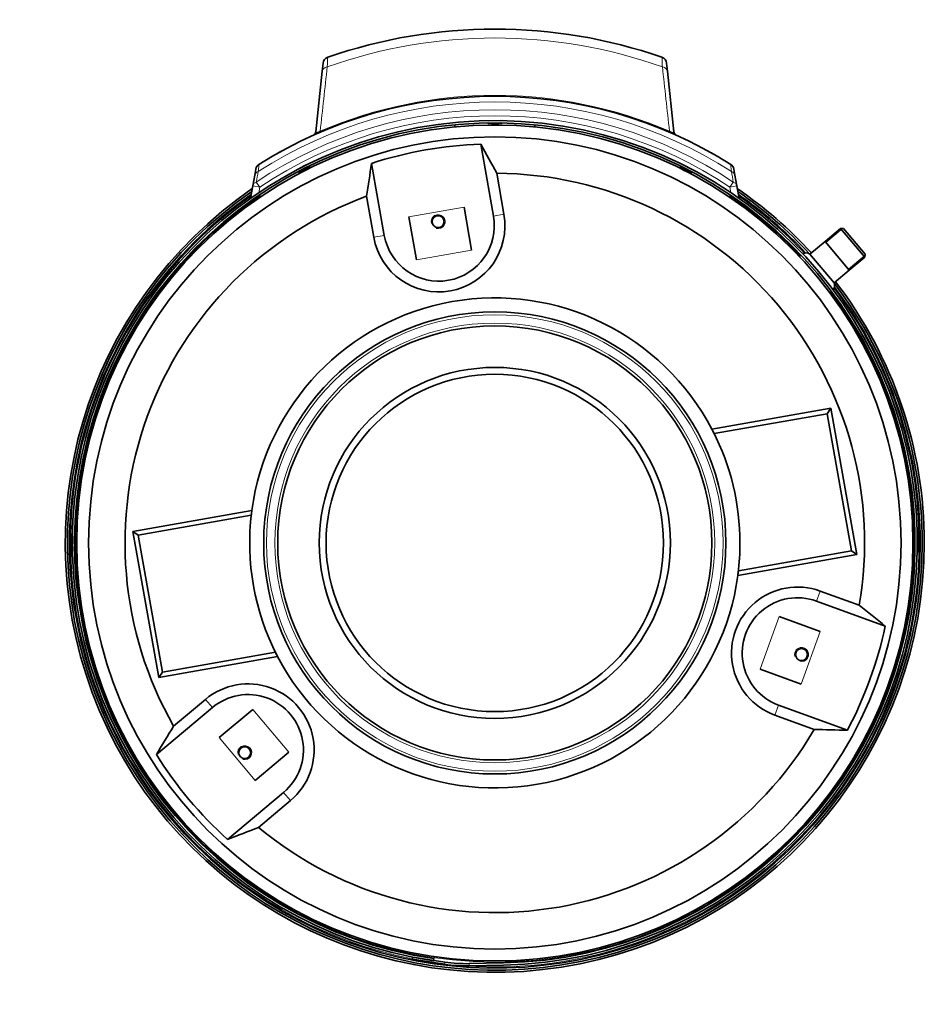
# Model space of a CAD drawing. Header units: millimetres. Extents: x -1322 to 2906, y -1845 to 3109.
# Tile 6 of 7: x -154 to 491, y 2405 to 3109. Entities that reach past the tile are written whole.
import ezdxf

# ---------------------------------------------------------------- set-up
doc = ezdxf.new("R2010")
doc.units = ezdxf.units.MM
for name, color, linetype in [('300025628-001', 7, 'Continuous'), ('300026937_PLASTR', 7, 'Continuous'), ('300028818-001', 7, 'Continuous'), ('7622280', 7, 'Continuous'), ('7627262', 7, 'Continuous'), ('7627729', 7, 'Continuous'), ('7682704', 7, 'Continuous'), ('97347382_PLASTRO', 7, 'Continuous'), ('97758856_ECROU_R', 7, 'Continuous'), ('EEP06411_TUBE_CO', 7, 'Continuous'), ('EEP06530_ECROU_N', 7, 'Continuous'), ('FactualArea', 7, 'Continuous')]:
    doc.layers.add(name, color=color, linetype=linetype)

# ---------------------------------------------------------------- blocks, each defined once
blk = doc.blocks.new('SE3')
at = {"layer": '300025628-001', "color": 7, "linetype": 'Continuous', "lineweight": 18}
for p, q in [((123.4, 2967.82), (162.79, 2974.76)), ((128.82, 2937.05), (168.21, 2944)), ((387.78, 2682.33), (374.1, 2644.74)), ((417.14, 2671.65), (403.46, 2634.06)), ((37.71, 2585.43), (11.99, 2616.07)), ((13.77, 2565.35), (-11.94, 2595.99))]:
    blk.add_line(p, q, dxfattribs=at)
at = {"layer": '300025628-001', "color": 2, "linetype": 'Continuous', "lineweight": 35}
for p, q in [((162.79, 2974.76), (168.21, 2944)), ((123.4, 2967.82), (128.82, 2937.05)), ((417.14, 2671.65), (387.78, 2682.33)), ((403.46, 2634.06), (374.1, 2644.74)), ((-11.94, 2595.99), (11.99, 2616.07)), ((13.77, 2565.35), (37.71, 2585.43))]:
    blk.add_line(p, q, dxfattribs=at)
for centre in [(144.31, 2964.4), (403.72, 2655.25), (6.28, 2585.17)]:
    blk.add_circle(centre, 4.25, dxfattribs=at)
at = {"layer": '300025628-001', "color": 7, "linetype": 'Continuous', "lineweight": 15}
for centre in [(144.31, 2964.4), (403.72, 2655.25), (6.28, 2585.17)]:
    blk.add_arc(centre, 5, 255, 195, dxfattribs=at)
at = {"layer": '300026937_PLASTR', "color": 2, "linetype": 'Continuous', "lineweight": 35}
for radius in [125.35, 120.44]:
    blk.add_circle((184.77, 2734.94), radius, dxfattribs=at)
at = {"layer": '300028818-001', "color": 2, "linetype": 'Continuous', "lineweight": 35}
for p, q in [((156.27, 3035.56), (156.27, 3035.19)), ((156.27, 3033.58), (156.27, 3032.06)), ((213.27, 3035.19), (213.27, 3035.56)), ((213.27, 3032.06), (213.27, 3033.58))]:
    blk.add_line(p, q, dxfattribs=at)
at = {"layer": '7622280', "color": 2, "linetype": 'Continuous', "lineweight": 35}
for p, q in [((174.7, 3019.76), (183.77, 2968.31)), ((105.89, 2954.58), (96.82, 3006.03)), ((186.13, 2998.93), (191.3, 2969.64)), ((98.36, 2953.25), (93.2, 2982.55)), ((339.8, 2816.12), (424.74, 2831.09)), ((341.38, 2813.02), (422.05, 2827.24)), ((422.05, 2827.24), (424.74, 2831.09)), ((422.05, 2827.24), (439.31, 2729.35)), ((424.74, 2831.09), (443.16, 2726.65)), ((-73.62, 2743.22), (11.32, 2758.2)), ((-69.77, 2740.52), (10.89, 2754.74)), ((-69.77, 2740.52), (-73.62, 2743.22)), ((-55.2, 2638.78), (-73.62, 2743.22)), ((-52.51, 2642.63), (-69.77, 2740.52)), ((439.31, 2729.35), (358.64, 2715.13)), ((439.31, 2729.35), (443.16, 2726.65)), ((443.16, 2726.65), (358.22, 2711.68)), ((444.99, 2690.44), (417.04, 2700.61)), ((463.52, 2675.56), (414.42, 2693.43)), ((29.74, 2653.76), (-55.2, 2638.78)), ((28.15, 2656.85), (-52.51, 2642.63)), ((-52.51, 2642.63), (-55.2, 2638.78)), ((-21.75, 2623.24), (-44.54, 2604.12)), ((-16.84, 2617.38), (-56.86, 2583.8)), ((387.37, 2619.12), (436.47, 2601.25)), ((384.76, 2611.93), (412.72, 2601.76)), ((-6.03, 2523.22), (34, 2556.81)), ((16.12, 2531.83), (38.91, 2550.95))]:
    blk.add_line(p, q, dxfattribs=at)
at = {"layer": '7622280', "color": 7, "linetype": 'Continuous', "lineweight": 18}
for p, q in [((183.77, 2968.31), (191.3, 2969.64)), ((105.89, 2954.58), (98.36, 2953.25)), ((414.42, 2693.43), (417.04, 2700.61)), ((-16.84, 2617.38), (-21.75, 2623.24)), ((387.37, 2619.12), (384.76, 2611.93)), ((34, 2556.81), (38.91, 2550.95))]:
    blk.add_line(p, q, dxfattribs=at)
at = {"layer": '7622280', "color": 2, "linetype": 'Continuous', "lineweight": 35}
for centre, radius in [((184.78, 2734.92), 298.5), ((184.77, 2734.94), 290)]:
    blk.add_circle(centre, radius, dxfattribs=at)
for centre, radius, start, end in [((184.77, 2734.94), 285, 92.02515, 107.97485), ((-3190.6, 1158.63), 3845.65, 28.59019, 28.94415), ((3895.71, 2408.14), 3845.65, 171.05585, 171.40981), ((184.77, 2734.94), 264, 350.2956, 89.7044), ((184.77, 2734.94), 264, 110.2956, 209.7044), ((144.83, 2961.44), 47.18, 190, 10), ((144.83, 2961.44), 39.54, 190, 10), ((184.77, 2734.94), 175, 27.63786, 172.36214), ((184.77, 2734.94), 175, 26.49921, 27.63786), ((184.77, 2734.94), 175, 172.36214, 173.50079), ((184.77, 2734.94), 175, 352.36214, 353.50079), ((184.77, 2734.94), 175, 207.63786, 352.36214), ((400.9, 2656.27), 47.18, 70, 250), ((400.9, 2656.27), 39.54, 70, 250), ((-1953.72, -315.43), 3845.65, 51.05585, 51.40981), ((184.77, 2734.94), 285, 332.02515, 347.97485), ((184.77, 2734.94), 175, 206.49921, 207.63786), ((8.58, 2587.1), 47.18, 310, 130), ((8.58, 2587.1), 39.54, 310, 130), ((3237.58, 599.93), 3845.65, 148.59019, 148.94415), ((184.77, 2734.94), 264, 230.2956, 329.7044), ((507.33, 6446.24), 3845.65, 268.59019, 268.94415), ((184.77, 2734.94), 285, 212.02515, 227.97485), ((-1387.68, 6112.1), 3845.65, 291.05585, 291.40981)]:
    blk.add_arc(centre, radius, start, end, dxfattribs=at)
at = {"layer": '7627262', "color": 2, "linetype": 'Continuous', "lineweight": 35}
for p, q in [((61.52, 3071.78), (62.13, 3077.61)), ((307.43, 3077.61), (308.05, 3071.78)), ((56.97, 3028.56), (61.52, 3071.78)), ((308.05, 3071.78), (312.59, 3028.56)), ((12, 2989.92), (13.34, 2997.48)), ((13.34, 2997.48), (14.13, 3001.95)), ((355.43, 3001.95), (356.22, 2997.48)), ((356.22, 2997.48), (357.56, 2989.92)), ((10.44, 2981.05), (12, 2989.92)), ((357.56, 2989.92), (359.12, 2981.03))]:
    blk.add_line(p, q, dxfattribs=at)
at = {"layer": '7627262', "color": 7, "linetype": 'Continuous', "lineweight": 18}
for p, q in [((60.11, 3028.98), (60.36, 3028.4)), ((309.45, 3028.98), (309.2, 3028.4)), ((12, 2989.92), (16.93, 2989.05)), ((14.52, 2992.65), (16.93, 2989.05)), ((16.93, 2989.05), (16.22, 2985.05)), ((355.04, 2992.65), (352.63, 2989.05)), ((352.63, 2989.05), (357.56, 2989.92)), ((353.34, 2985.03), (352.63, 2989.05))]:
    blk.add_line(p, q, dxfattribs=at)
at = {"layer": '7627262', "color": 2, "linetype": 'Continuous', "lineweight": 35}
for centre, radius, start, end in [((184.78, 2737.92), 364, 70.86485, 109.13515), ((67.1, 3077.09), 5, 109.13515, 174), ((302.46, 3077.09), 5, 6, 70.86485), ((184.78, 2737.92), 316, 57.79883, 122.20117), ((53.99, 3028.88), 3, 294.20492, 354), ((315.57, 3028.88), 3, 186, 245.79508), ((184.78, 2737.92), 316, 60.25314, 61.16763), ((19.05, 3001.09), 5, 122.20117, 170), ((350.51, 3001.09), 5, 10, 57.79883), ((15.03, 2980.41), 3, 35.0891, 65.64455), ((354.53, 2980.41), 3, 114.64636, 144.9109)]:
    blk.add_arc(centre, radius, start, end, dxfattribs=at)
at = {"layer": '7627262', "color": 7, "linetype": 'Continuous', "lineweight": 18}
for centre, radius, start, end in [((184.78, 2737.92), 357.64, 70.46138, 109.53862), ((-44766.17, 7982.01), 45099.1, 353.694744, 353.753518), ((45135.71, 7982.01), 45099.07, 186.246482, 186.305256), ((184.78, 2737.92), 316.64, 66.81358, 113.18642), ((184.78, 2737.92), 311.98, 57.23064, 122.76936), ((184.78, 2737.92), 306.39, 56.24115, 123.75885), ((184.78, 2737.92), 302.06, 56.24115, 123.75885)]:
    blk.add_arc(centre, radius, start, end, dxfattribs=at)
for centre, major_axis, ratio, start_param, end_param in [((66.49, 3071.26), (4.97, -0.52), 0.755981, 1.917423, 3.141593), ((303.07, 3071.26), (-4.97, -0.52), 0.755981, 3.141593, 4.365763), ((18.26, 2996.61), (4.92, -0.87), 0.786025, 2.199471, 3.141593), ((351.3, 2996.61), (-4.92, -0.87), 0.786025, 3.141593, 4.083714), ((16.93, 2989.05), (4.92, -0.87), 0.781109, 2.213004, 3.141593), ((352.63, 2989.05), (-4.92, -0.87), 0.781109, 3.141593, 4.070182)]:
    blk.add_ellipse(centre, major_axis=major_axis, ratio=ratio, start_param=start_param, end_param=end_param, dxfattribs=at)
for points, knots in [([(65.46, 3081.81), (65.46, 3081.81), (65.46, 3081.66), (65.44, 3081.21), (65.43, 3081.03), (65.41, 3080.69), (65.41, 3080.57), (65.4, 3080.31), (65.39, 3080.17), (65.36, 3079.44), (65.33, 3078.72), (65.28, 3077.45), (65.26, 3077), (65.22, 3076.03), (65.19, 3075.51), (65.17, 3074.97)], [0, 0, 0, 0, 0.25, 0.25, 0.375, 0.375, 0.4375, 0.4375, 0.5, 0.5, 0.75, 0.75, 0.875, 0.875, 1, 1, 1, 1]), ([(304.39, 3074.97), (304.35, 3076.06), (304.3, 3077.02), (304.25, 3078.29), (304.23, 3078.69), (304.21, 3079.23), (304.2, 3079.4), (304.19, 3079.73), (304.18, 3079.89), (304.15, 3080.62), (304.13, 3081.06), (304.11, 3081.66), (304.1, 3081.81), (304.1, 3081.81)], [0, 0, 0, 0, 0.25, 0.25, 0.375, 0.375, 0.4375, 0.4375, 0.5, 0.5, 0.75, 0.75, 1, 1, 1, 1]), ([(56.97, 3028.56), (56.96, 3028.42), (56.98, 3028.29), (57.11, 3028.09), (57.23, 3028.02), (57.48, 3028), (57.54, 3028), (57.67, 3028), (57.74, 3028.01), (57.91, 3028.04), (57.99, 3028.06), (58.19, 3028.11), (58.3, 3028.15), (58.54, 3028.23), (58.67, 3028.28), (58.94, 3028.39), (59.08, 3028.46), (59.38, 3028.59), (59.52, 3028.67), (59.82, 3028.82), (59.97, 3028.9), (60.11, 3028.98)], [0, 0, 0, 0, 0.25, 0.25, 0.5, 0.5, 0.5625, 0.5625, 0.625, 0.625, 0.6875, 0.6875, 0.75, 0.75, 0.8125, 0.8125, 0.875, 0.875, 0.9375, 0.9375, 1, 1, 1, 1]), ([(309.45, 3028.98), (309.59, 3028.9), (309.74, 3028.82), (310.04, 3028.67), (310.19, 3028.59), (310.48, 3028.46), (310.62, 3028.39), (310.89, 3028.28), (311.02, 3028.23), (311.26, 3028.15), (311.37, 3028.11), (311.57, 3028.06), (311.66, 3028.04), (311.9, 3028), (312.03, 3027.99), (312.23, 3028.01), (312.31, 3028.04), (312.44, 3028.1), (312.49, 3028.15), (312.59, 3028.29), (312.6, 3028.42), (312.59, 3028.56)], [0, 0, 0, 0, 0.0625, 0.0625, 0.125, 0.125, 0.1875, 0.1875, 0.25, 0.25, 0.3125, 0.3125, 0.375, 0.375, 0.5, 0.5, 0.625, 0.625, 0.75, 0.75, 1, 1, 1, 1]), ([(16.39, 3005.32), (16.39, 3005.32), (16.38, 3005.2), (16.33, 3004.76), (16.3, 3004.42), (16.22, 3003.55), (16.17, 3003.01), (16.06, 3001.76), (15.99, 3001.05), (15.92, 3000.25)], [0, 0, 0, 0, 0.25, 0.25, 0.5, 0.5, 0.75, 0.75, 1, 1, 1, 1]), ([(353.64, 3000.25), (353.57, 3001.05), (353.5, 3001.76), (353.39, 3003.01), (353.34, 3003.55), (353.26, 3004.43), (353.23, 3004.76), (353.19, 3005.2), (353.18, 3005.32), (353.18, 3005.32)], [0, 0, 0, 0, 0.25, 0.25, 0.5, 0.5, 0.75, 0.75, 1, 1, 1, 1])]:
    blk.add_open_spline(points, degree=3, knots=knots, dxfattribs=at)
at = {"layer": '7627262', "color": 2, "linetype": 'Continuous', "lineweight": 35}
blk.add_open_spline([(27.99, 3012.28), (27.99, 3012.28), (28.02, 3012.3), (28.13, 3012.36), (28.21, 3012.4), (28.42, 3012.53), (28.55, 3012.6), (28.86, 3012.78), (29.04, 3012.88), (29.44, 3013.1), (29.66, 3013.23), (30.13, 3013.49), (30.38, 3013.63), (30.92, 3013.94), (31.2, 3014.09), (31.78, 3014.41), (32.08, 3014.58), (32.39, 3014.75)], degree=3, knots=[0, 0, 0, 0, 0.125, 0.125, 0.25, 0.25, 0.375, 0.375, 0.5, 0.5, 0.625, 0.625, 0.75, 0.75, 0.875, 0.875, 1, 1, 1, 1], dxfattribs=at)
at = {"layer": '7627262', "color": 7, "linetype": 'Continuous', "lineweight": 18}
for points in [[(15.92, 3000.25), (15.46, 2997.73), (14.99, 2995.2), (14.52, 2992.65)], [(355.04, 2992.65), (354.57, 2995.2), (354.11, 2997.73), (353.64, 3000.25)]]:
    blk.add_open_spline(points, degree=3, dxfattribs=at)
at = {"layer": '7627729', "color": 2, "linetype": 'Continuous', "lineweight": 35}
for p, q in [((125.96, 2437.6), (126.21, 2439.18)), ((148.93, 2434.05), (125.96, 2437.6)), ((149.18, 2435.64), (126.21, 2439.18)), ((141.2, 2438.12), (140.97, 2436.53)), ((191.05, 2435), (166.52, 2434.49)), ((191.09, 2433.4), (166.55, 2432.89))]:
    blk.add_line(p, q, dxfattribs=at)
at = {"layer": '7627729', "color": 7, "linetype": 'Continuous', "lineweight": 18}
for p, q in [((149.18, 2435.64), (148.93, 2434.05)), ((166.52, 2434.49), (166.55, 2432.89))]:
    blk.add_line(p, q, dxfattribs=at)
at = {"layer": '7627729', "color": 2, "linetype": 'Continuous', "lineweight": 35}
for centre, radius, start, end in [((184.77, 2734.94), 301.6, 271.2, 261.65), ((184.77, 2734.94), 300, 271.2, 261.65), ((164.42, 2534.47), 101.6, 261.2309, 271.2), ((164.42, 2534.47), 100, 261.2309, 271.2)]:
    blk.add_arc(centre, radius, start, end, dxfattribs=at)
at = {"layer": '7682704', "color": 7, "linetype": 'Continuous', "lineweight": 18}
for p, q in [((-118.48, 2736.92), (-118.39, 2736.92)), ((488.04, 2736.92), (487.95, 2736.92)), ((-118.48, 2732.92), (-118.39, 2732.92)), ((488.04, 2732.92), (487.95, 2732.92))]:
    blk.add_line(p, q, dxfattribs=at)
at = {"layer": '7682704', "color": 2, "linetype": 'Continuous', "lineweight": 35}
for radius, start, end in [(306.6, 124.37813, 360), (305.1, 124.65438, 360), (303.6, 124.9348, 360), (306.6, 42.51769, 55.62187), (305.1, 42.63454, 55.34562), (303.6, 43.00778, 55.0652), (305.1, 0, 37.37299), (306.6, 0, 37.48909), (303.6, 0, 36.99934), (303.26, 179.62214, 180.37786), (303.18, 179.62203, 180.37797), (303.18, 359.62203, 0.37797), (303.26, 359.62214, 0.37786)]:
    blk.add_arc((184.78, 2734.92), radius, start, end, dxfattribs=at)
at = {"layer": '7682704', "color": 7, "linetype": 'Continuous', "lineweight": 18}
for radius, start, end in [(302.81, 125.08347, 258.80796), (299.31, 124.11138, 178.38503), (299.31, 43.2307, 55.88862), (302.81, 43.1055, 54.91653), (299.31, 1.51094, 36.77624), (302.81, 0, 36.90155), (302.81, 265.94131, 360), (299.31, 181.50566, 358.39031)]:
    blk.add_arc((184.78, 2734.92), radius, start, end, dxfattribs=at)
at = {"layer": '7682704', "color": 2, "linetype": 'Continuous', "lineweight": 35}
for points, knots in [([(-118.48, 2736.92), (-118.47, 2737.58), (-118.46, 2738.23), (-118.43, 2739.15), (-118.42, 2739.42), (-118.4, 2739.42), (-118.39, 2739.16), (-118.38, 2738.23), (-118.39, 2737.58), (-118.39, 2736.92)], [0, 0, 0, 0, 0.25, 0.25, 0.5, 0.5, 0.75, 0.75, 1, 1, 1, 1]), ([(488.04, 2736.92), (488.03, 2737.58), (488.02, 2738.23), (488, 2739.15), (487.98, 2739.42), (487.96, 2739.42), (487.95, 2739.16), (487.95, 2738.23), (487.95, 2737.58), (487.95, 2736.92)], [0, 0, 0, 0, 0.25, 0.25, 0.5, 0.5, 0.75, 0.75, 1, 1, 1, 1]), ([(-118.39, 2732.92), (-118.39, 2732.26), (-118.38, 2731.62), (-118.39, 2730.69), (-118.4, 2730.42), (-118.42, 2730.42), (-118.43, 2730.69), (-118.46, 2731.62), (-118.47, 2732.26), (-118.48, 2732.92)], [0, 0, 0, 0, 0.25, 0.25, 0.5, 0.5, 0.75, 0.75, 1, 1, 1, 1]), ([(487.95, 2732.92), (487.95, 2732.26), (487.95, 2731.62), (487.95, 2730.82), (487.95, 2730.59), (487.96, 2730.49)], [0, 0, 0, 0, 0.25, 0.25, 0.429505, 0.429505, 0.429505, 0.429505]), ([(487.97, 2730.42), (487.98, 2730.42), (488, 2730.69), (488.02, 2731.62), (488.03, 2732.26), (488.04, 2732.92)], [0.5004018, 0.5004018, 0.5004018, 0.5004018, 0.75, 0.75, 1, 1, 1, 1])]:
    blk.add_open_spline(points, degree=3, knots=knots, dxfattribs=at)
at = {"layer": '97347382_PLASTRO', "color": 2, "linetype": 'Continuous', "lineweight": 35}
for radius in [165, 155]:
    blk.add_circle((184.77, 2734.94), radius, dxfattribs=at)
at = {"layer": '97347382_PLASTRO', "color": 7, "linetype": 'Continuous', "lineweight": 18}
for radius in [163, 157]:
    blk.add_circle((184.77, 2734.94), radius, dxfattribs=at)
at = {"layer": '97347382_PLASTRO', "color": 2, "linetype": 'Continuous', "lineweight": 35}
for start, end in [(0, 27.06885), (172.93112, 207.25428), (352.93169, 0)]:
    blk.add_arc((184.77, 2734.94), 175, start, end, dxfattribs=at)
at = {"layer": '97758856_ECROU_R', "color": 2, "linetype": 'Continuous', "lineweight": 35}
for p, q in [((179.94, 3036.88), (179.95, 3036.5)), ((179.95, 3036.5), (189.95, 3036.71)), ((179.95, 3036.5), (179.95, 3036.5)), ((179.99, 3034.9), (180, 3034.33)), ((180, 3034.33), (190, 3034.54)), ((181.95, 3036.54), (181.96, 3036.52)), ((182.77, 3033.48), (182.75, 3034.42)), ((183.03, 3033.47), (187, 3033.55)), ((187.25, 3034.51), (187.27, 3033.58)), ((187.93, 3036.52), (187.95, 3036.67)), ((189.95, 3036.88), (189.95, 3036.71)), ((189.95, 3036.71), (189.96, 3036.49)), ((189.99, 3034.89), (190, 3034.54)), ((43.88, 3001.64), (52.23, 3005.9)), ((44.3, 2999.42), (53.21, 3003.96)), ((50.45, 3004.97), (50.44, 3004.99)), ((50.75, 3002.74), (51.17, 3001.91)), ((52.21, 3005.93), (52.23, 3005.9)), ((52.23, 3005.9), (52.24, 3005.86)), ((52.97, 3004.43), (53.21, 3003.96)), ((317.06, 3004.19), (316.82, 3003.72)), ((316.82, 3003.72), (325.72, 2999.16)), ((317.81, 3005.66), (317.79, 3005.62)), ((317.82, 3005.69), (317.81, 3005.66)), ((317.81, 3005.66), (326.52, 3001.19)), ((319.59, 3004.74), (319.58, 3004.73)), ((43.32, 3001.34), (43.34, 3001.32)), ((44.06, 2999.89), (44.3, 2999.42)), ((45.1, 3002.26), (45.11, 3002.25)), ((47.16, 2999.86), (46.74, 3000.7)), ((47.41, 2999.96), (50.95, 3001.77)), ((318.85, 3001.66), (319.28, 3002.5)), ((319.08, 3001.52), (322.61, 2999.71)), ((323.28, 3000.45), (322.86, 2999.61)), ((324.92, 3002), (324.93, 3002.01)), ((325.96, 2999.64), (325.72, 2999.16)), ((486.36, 2728.56), (486.38, 2743.55)), ((486.98, 2743.55), (486.96, 2728.56)), ((486.98, 2743.55), (486.98, 2743.77)), ((-117.44, 2726.34), (-117.42, 2741.33)), ((-117.42, 2741.33), (-116.82, 2741.33)), ((-116.82, 2741.33), (-116.84, 2726.34)), ((-116.81, 2738.22), (-116.83, 2738.22)), ((-114.83, 2740.59), (-115.18, 2739.43)), ((-114.83, 2740.37), (-115.18, 2739.21)), ((-115.16, 2741.31), (-114.83, 2741.21)), ((486.37, 2737.67), (486.37, 2737.67)), ((-116.83, 2732.22), (-116.83, 2732.22)), ((484.36, 2729.52), (484.72, 2730.68)), ((484.36, 2729.3), (484.72, 2730.46)), ((484.7, 2728.58), (484.36, 2728.68)), ((486.35, 2731.67), (486.37, 2731.67)), ((486.96, 2728.56), (486.36, 2728.56)), ((-117.44, 2726.34), (-117.44, 2726.12))]:
    blk.add_line(p, q, dxfattribs=at)
at = {"layer": '97758856_ECROU_R', "color": 7, "linetype": 'Continuous', "lineweight": 18}
for p, q in [((-115.18, 2739.43), (-115.18, 2739.21)), ((-114.96, 2738.63), (-114.97, 2737.82)), ((484.51, 2738.07), (484.51, 2737.17)), ((-114.97, 2731.82), (-114.97, 2732.72)), ((484.5, 2731.27), (484.5, 2732.07)), ((484.72, 2730.46), (484.72, 2730.68))]:
    blk.add_line(p, q, dxfattribs=at)
at = {"layer": '97758856_ECROU_R', "color": 2, "linetype": 'Continuous', "lineweight": 35}
for centre, radius, start, end in [((-114.93, 2738.92), 0.3, 201.80641, 262.79431), ((-114.23, 2739.14), 1, 162.86322, 166.14139), ((-114.23, 2738.92), 1, 162.86322, 166.90841), ((-115.14, 2737.22), 1.41, 77.14066, 82.79431), ((484.68, 2736.67), 1.41, 97.10138, 102.75571), ((484.47, 2738.37), 0.3, 277.10138, 338.14382), ((-114.93, 2731.52), 0.3, 97.09965, 158.19661), ((-115.15, 2733.22), 1.41, 277.09965, 282.75822), ((484.68, 2732.67), 1.41, 257.13813, 262.79605), ((484.47, 2730.97), 0.3, 21.75361, 82.79605), ((483.77, 2730.97), 1, 342.86486, 346.94707), ((483.77, 2730.75), 1, 342.86486, 346.17071)]:
    blk.add_arc(centre, radius, start, end, dxfattribs=at)
for centre, major_axis, ratio, start_param, end_param in [((485.88, 2743.77), (-1.1, 0), 0.999758, 3.141593, 4.408728), ((485.88, 2743.55), (-1.1, 0), 0.999758, 3.141593, 4.401666), ((485.88, 2743.55), (0.5, 0), 0.999758, 0, 0.771196), ((486.22, 2734.69), (0.15, 2.97), 0.001106, 5.852731, 6.283185), ((486.22, 2734.69), (0.15, 2.97), 0.001106, 0, 0.393327), ((-116.68, 2735.2), (-0.15, -2.97), 0.001093, 5.85412, 6.283185), ((-116.68, 2735.2), (-0.15, -2.97), 0.001093, 0, 0.39237), ((-116.34, 2726.33), (1.1, 0), 0.999764, 3.141593, 4.401419), ((-116.34, 2726.12), (1.1, 0), 0.999764, 3.141593, 4.408391), ((-116.34, 2726.33), (-0.5, 0), 0.999764, 0, 0.770493)]:
    blk.add_ellipse(centre, major_axis=major_axis, ratio=ratio, start_param=start_param, end_param=end_param, dxfattribs=at)
for points in [[(183.03, 3033.47), (182.99, 3033.46), (182.94, 3033.47), (182.85, 3033.47), (182.81, 3033.48), (182.77, 3033.48)], [(182.77, 3033.48), (182.81, 3033.48), (182.85, 3033.47), (182.94, 3033.47), (182.99, 3033.46), (183.03, 3033.47)], [(187.27, 3033.58), (187.22, 3033.57), (187.18, 3033.56), (187.09, 3033.55), (187.05, 3033.55), (187, 3033.55)], [(47.41, 2999.96), (47.37, 2999.94), (47.33, 2999.92), (47.25, 2999.89), (47.21, 2999.88), (47.16, 2999.86)], [(51.17, 3001.91), (51.14, 3001.88), (51.1, 3001.86), (51.03, 3001.81), (50.99, 3001.79), (50.95, 3001.77)], [(319.08, 3001.52), (319.04, 3001.54), (319, 3001.56), (318.92, 3001.61), (318.89, 3001.64), (318.85, 3001.66)], [(318.85, 3001.66), (318.89, 3001.64), (318.92, 3001.61), (319, 3001.56), (319.04, 3001.54), (319.08, 3001.52)], [(322.86, 2999.61), (322.81, 2999.63), (322.77, 2999.64), (322.69, 2999.67), (322.65, 2999.69), (322.61, 2999.71)]]:
    blk.add_open_spline(points, degree=3, knots=[0, 0, 0, 0, 0.5, 0.5, 1, 1, 1, 1], dxfattribs=at)
at = {"layer": 'EEP06411_TUBE_CO', "color": 2, "linetype": 'Continuous', "lineweight": 35}
for p, q in [((431.6, 2959.61), (420.49, 2950.29)), ((431.6, 2959.61), (420.49, 2950.29)), ((431.6, 2959.61), (448.89, 2939)), ((433.71, 2959.42), (431.6, 2959.61)), ((433.71, 2959.42), (431.6, 2959.61)), ((449.08, 2941.12), (433.71, 2959.42)), ((420.49, 2950.29), (409.77, 2941.29)), ((420.49, 2950.29), (409.77, 2941.29)), ((420.49, 2950.29), (437.78, 2929.68)), ((420.49, 2950.29), (429.14, 2939.99)), ((403.39, 2940.38), (402.24, 2939.41)), ((403.39, 2940.38), (402.24, 2939.41)), ((409.77, 2941.29), (427.06, 2920.68)), ((448.89, 2939), (449.08, 2941.12)), ((437.78, 2929.68), (448.89, 2939)), ((427.06, 2920.68), (437.78, 2929.68)), ((423.9, 2913.6), (425.05, 2914.56)), ((423.9, 2913.6), (425.05, 2914.56))]:
    blk.add_line(p, q, dxfattribs=at)
at = {"layer": 'EEP06411_TUBE_CO', "color": 7, "linetype": 'Continuous', "lineweight": 15}
for p, q in [((432.87, 2959.5), (421.07, 2949.6)), ((432.87, 2959.5), (421.07, 2949.6)), ((449, 2940.27), (437.2, 2930.37))]:
    blk.add_line(p, q, dxfattribs=at)
at = {"layer": 'EEP06411_TUBE_CO', "color": 2, "linetype": 'Continuous', "lineweight": 35}
for centre, start, end in [((407.17, 2937.02), 58.66292, 119.97617), ((422.4, 2918.86), 320.02379, 21.33708)]:
    blk.add_arc(centre, 5, start, end, dxfattribs=at)
at = {"layer": 'EEP06530_ECROU_N', "color": 2, "linetype": 'Continuous', "lineweight": 35}
for p, q in [((-114.82, 2743.16), (-114.84, 2727.26)), ((-113.6, 2743.36), (-114.62, 2743.36)), ((484.18, 2742.81), (483.18, 2742.82)), ((484.36, 2726.71), (484.38, 2742.61)), ((-114.64, 2727.06), (-113.62, 2727.06)), ((483.16, 2726.52), (484.16, 2726.51))]:
    blk.add_line(p, q, dxfattribs=at)
at = {"layer": 'EEP06530_ECROU_N', "color": 7, "linetype": 'Continuous', "lineweight": 18}
for p, q in [((-114.64, 2727.06), (-114.62, 2743.36)), ((484.18, 2742.81), (484.16, 2726.51))]:
    blk.add_line(p, q, dxfattribs=at)
at = {"layer": 'EEP06530_ECROU_N', "color": 2, "linetype": 'Continuous', "lineweight": 35}
for centre, start, end in [((-114.62, 2743.16), 89.94798, 179.94798), ((484.18, 2742.61), 359.94798, 89.94798), ((-114.64, 2727.26), 179.94798, 269.94798), ((484.16, 2726.71), 269.94798, 359.94798)]:
    blk.add_arc(centre, 0.2, start, end, dxfattribs=at)

msp = doc.modelspace()

# ---------------------------------------------------------------- block references
at = {"layer": 'FactualArea'}
msp.add_blockref('SE3', (0, 0), dxfattribs=at)

doc.saveas('drawing.dxf')
